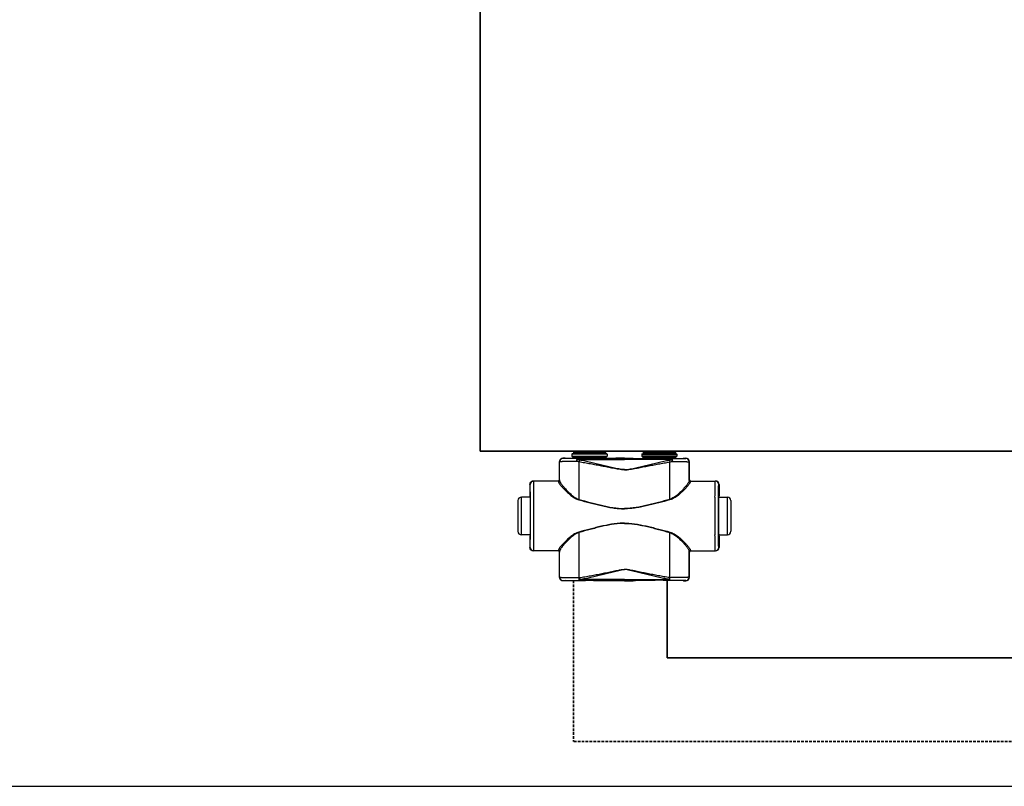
# Model space of a CAD drawing. Header units: millimetres. Extents: x -727 to 69715, y -15705 to 98123.
# Tile 198 of 256: x 46758 to 47463, y -15705 to -15156. Entities that reach past the tile are written whole.
import ezdxf

# ---------------------------------------------------------------- set-up
doc = ezdxf.new("R2010")
doc.units = ezdxf.units.MM
doc.linetypes.add('VERDECKT', pattern=[9.525, 6.35, -3.175])
for name, color, linetype, lineweight in [('UT_POTRUBI - PŘÍVOD', 1, 'Continuous', 35), ('UT_SCHÉMA_PŘÍVOD', 10, 'Continuous', 35), ('UT_SCHÉMA_ZPÁTEČKA', 172, 'VERDECKT', 35), ('UT_ZAŘÍZENÍ - OT', 3, 'Continuous', 35)]:
    doc.layers.add(name, color=color, linetype=linetype, lineweight=lineweight)

msp = doc.modelspace()

# ---------------------------------------------------------------- linework, layer by layer
at = {"color": 0, "linetype": 'Continuous'}
for p, q in [((47146.92, -15470.08), (47146.8, -15469.96)), ((47148.45, -15469.96), (47146.8, -15469.96)), ((47148.8, -15470.07), (47148.45, -15469.96)), ((47153.5, -15466.76), (47153.2, -15467.06)), ((47178.4, -15467.06), (47153.2, -15467.06)), ((47153.2, -15467.06), (47153.2, -15468.46)), ((47153.2, -15468.46), (47154.15, -15469.42)), ((47153.2, -15468.46), (47178.4, -15468.46)), ((47178.1, -15466.76), (47153.5, -15466.76)), ((47154.15, -15469.42), (47177.44, -15469.42)), ((47177.3, -15465.96), (47154.3, -15465.96)), ((47154.3, -15465.96), (47154.3, -15466.66)), ((47177.3, -15466.66), (47154.3, -15466.66)), ((47154.3, -15469.77), (47177.3, -15469.77)), ((47154.3, -15469.77), (47154.3, -15470.13)), ((47176.2, -15464.86), (47155.4, -15464.86)), ((47161.94, -15470.15), (47157.1, -15470.15)), ((47157.1, -15470.85), (47157.1, -15470.15)), ((47157.1, -15470.85), (47190.8, -15470.85)), ((47190.8, -15470.15), (47169.65, -15470.15)), ((47177.3, -15465.96), (47177.3, -15466.66)), ((47177.3, -15469.77), (47177.3, -15470.13)), ((47178.4, -15468.46), (47177.44, -15469.42)), ((47178.1, -15466.76), (47178.4, -15467.06)), ((47178.4, -15467.06), (47178.4, -15468.46)), ((47184.55, -15469.96), (47182.8, -15470.07)), ((47190.8, -15469.96), (47184.55, -15469.96)), ((47190.8, -15469.96), (47197.05, -15469.96)), ((47190.8, -15470.15), (47211.94, -15470.15)), ((47224.5, -15470.85), (47190.8, -15470.85)), ((47197.05, -15469.96), (47198.8, -15470.07)), ((47203.5, -15466.76), (47203.2, -15467.06)), ((47203.2, -15467.06), (47228.4, -15467.06)), ((47203.2, -15467.06), (47203.2, -15468.46)), ((47228.4, -15468.46), (47203.2, -15468.46)), ((47203.2, -15468.46), (47204.15, -15469.42)), ((47203.5, -15466.76), (47228.1, -15466.76)), ((47227.44, -15469.42), (47204.15, -15469.42)), ((47204.3, -15465.96), (47204.3, -15466.66)), ((47204.3, -15465.96), (47227.3, -15465.96)), ((47204.3, -15466.66), (47227.3, -15466.66)), ((47227.3, -15469.77), (47204.3, -15469.77)), ((47204.3, -15469.77), (47204.3, -15470.13)), ((47205.4, -15464.86), (47226.2, -15464.86)), ((47219.65, -15470.15), (47224.5, -15470.15)), ((47224.5, -15470.85), (47224.5, -15470.15)), ((47227.3, -15465.96), (47227.3, -15466.66)), ((47227.3, -15469.77), (47227.3, -15470.13)), ((47228.4, -15468.46), (47227.44, -15469.42)), ((47228.1, -15466.76), (47228.4, -15467.06)), ((47228.4, -15467.06), (47228.4, -15468.46)), ((47232.8, -15470.07), (47233.15, -15469.96)), ((47233.15, -15469.96), (47234.8, -15469.96)), ((47234.68, -15470.08), (47234.8, -15469.96)), ((47144.42, -15472.58), (47144.3, -15472.46)), ((47144.3, -15485.46), (47144.3, -15472.46)), ((47237.18, -15472.58), (47237.3, -15472.46)), ((47237.3, -15485.46), (47237.3, -15472.46)), ((47123.31, -15488.76), (47123.1, -15488.76)), ((47123.1, -15488.76), (47123.1, -15496.91)), ((47143.6, -15486.26), (47125.6, -15486.26)), ((47144.3, -15485.46), (47144.4, -15485.46)), ((47237.3, -15485.46), (47237.19, -15485.46)), ((47237.99, -15486.26), (47256, -15486.26)), ((47258.29, -15488.76), (47258.5, -15488.76)), ((47258.5, -15488.76), (47258.5, -15496.91)), ((47123.35, -15497.76), (47117.1, -15497.76)), ((47117.1, -15524.76), (47117.1, -15497.76)), ((47123.1, -15496.91), (47123.31, -15497.26)), ((47123.49, -15497.28), (47123.49, -15497.26)), ((47258.1, -15497.28), (47258.1, -15497.26)), ((47258.25, -15497.76), (47264.5, -15497.76)), ((47258.5, -15496.91), (47258.29, -15497.26)), ((47264.5, -15524.76), (47264.5, -15497.76)), ((47114.6, -15500.26), (47114.6, -15522.26)), ((47267, -15500.26), (47267, -15522.26)), ((47123.35, -15524.76), (47117.1, -15524.76)), ((47123.31, -15525.26), (47123.1, -15525.61)), ((47123.1, -15525.61), (47123.1, -15533.76)), ((47123.49, -15525.26), (47123.49, -15525.25)), ((47258.1, -15525.26), (47258.1, -15525.25)), ((47258.25, -15524.76), (47264.5, -15524.76)), ((47258.29, -15525.26), (47258.5, -15525.61)), ((47258.5, -15525.61), (47258.5, -15533.76)), ((47123.1, -15533.76), (47123.31, -15533.76)), ((47258.5, -15533.76), (47258.29, -15533.76)), ((47143.6, -15536.26), (47125.6, -15536.26)), ((47144.4, -15537.06), (47144.3, -15537.06)), ((47144.3, -15555.16), (47144.3, -15537.06)), ((47237.19, -15537.06), (47237.3, -15537.06)), ((47237.3, -15555.16), (47237.3, -15537.06)), ((47237.99, -15536.26), (47256, -15536.26)), ((47144.3, -15555.16), (47144.42, -15555.04)), ((47158.34, -15555.42), (47158.52, -15555.41)), ((47223.26, -15555.42), (47223.08, -15555.41)), ((47237.3, -15555.16), (47237.18, -15555.04)), ((47146.8, -15557.66), (47146.92, -15557.54)), ((47148.45, -15557.66), (47146.8, -15557.66)), ((47148.8, -15557.56), (47148.45, -15557.66)), ((47158.66, -15557.47), (47158.84, -15557.47)), ((47190.8, -15556.72), (47158.84, -15556.72)), ((47158.84, -15557.47), (47158.84, -15556.72)), ((47158.84, -15557.47), (47160.1, -15557.47)), ((47171.49, -15557.47), (47190.8, -15557.47)), ((47184.55, -15557.66), (47182.8, -15557.56)), ((47190.8, -15557.66), (47184.55, -15557.66)), ((47190.8, -15556.72), (47222.75, -15556.72)), ((47210.1, -15557.47), (47190.8, -15557.47)), ((47190.8, -15557.66), (47197.05, -15557.66)), ((47197.05, -15557.66), (47198.8, -15557.56)), ((47222.75, -15557.47), (47221.49, -15557.47)), ((47222.75, -15557.47), (47222.75, -15556.72)), ((47222.93, -15557.47), (47222.75, -15557.47)), ((47232.8, -15557.56), (47233.15, -15557.66)), ((47233.15, -15557.66), (47234.8, -15557.66)), ((47234.8, -15557.66), (47234.68, -15557.54))]:
    msp.add_line(p, q, dxfattribs=at)
msp.add_line((-727.45, -15704.69), (68024.28, -15704.69))
for centre, radius, start, end in [((47146.92, -15472.58), 2.5, 90.00246, 179.99754), ((47153.8, -15469.77), 0.5, 0, 45), ((47155.4, -15465.96), 1.1, 90, 180), ((47155.4, -15466.66), 1.1, 180, 185.21872), ((47176.2, -15465.96), 1.1, 0, 90), ((47176.2, -15466.66), 1.1, 354.78128, 0), ((47177.8, -15469.77), 0.5, 135, 180), ((47203.8, -15469.77), 0.5, 0, 45), ((47205.4, -15465.96), 1.1, 90, 180), ((47205.4, -15466.66), 1.1, 180, 185.21872), ((47226.2, -15465.96), 1.1, 0, 90), ((47226.2, -15466.66), 1.1, 354.78128, 0), ((47227.8, -15469.77), 0.5, 135, 180), ((47234.68, -15472.58), 2.5, 0.00246, 89.99754), ((47125.81, -15488.76), 2.5, 90.00225, 180.00111), ((47143.6, -15485.46), 0.8, 270.0036, 359.99724), ((47237.99, -15485.46), 0.8, 180.00276, 269.9964), ((47255.79, -15488.76), 2.5, 359.99889, 89.99775), ((47117.1, -15500.26), 2.5, 90, 180), ((44683.64, -15511.26), 2442.41, 359.68325, 0.31675), ((49697.96, -15511.26), 2442.41, 179.68325, 180.31675), ((47264.5, -15500.26), 2.5, 0, 90), ((47117.1, -15522.26), 2.5, 180, 270), ((47264.5, -15522.26), 2.5, 270, 0), ((47125.81, -15533.76), 2.5, 179.99889, 269.99775), ((47255.79, -15533.76), 2.5, 270.00225, 0.00111), ((47143.6, -15537.06), 0.8, 0.00276, 89.9964), ((47237.99, -15537.06), 0.8, 90.0036, 179.99724), ((47146.92, -15555.04), 2.5, 180.00246, 269.99754), ((47234.68, -15555.04), 2.5, 270.00246, 359.99754)]:
    msp.add_arc(centre, radius, start, end, dxfattribs=at)
at = {"color": 0, "linetype": 'Continuous', "extrusion": (0, 0, -1)}
for centre, major_axis, ratio, start_param, end_param in [((47146.8, -15472.46), (-1.77, 1.77), 0.999973, -0.785384, 0.785384), ((47165.8, -15470.07), (-17, 0), 0.005236, 4.941076, 6.283185), ((47165.8, -15470.07), (-17, 0), 0.005236, 3.141593, 4.483702), ((47125.6, -15488.76), (-2.5, 0), 0.999945, 0, 1.570796), ((47143.5, -15485.46), (-0.8, 0), 0.999986, -3.141593, -1.659157), ((47123.31, -15511.26), (0, 14), 0.010472, 0, 3.141593), ((47125.6, -15533.76), (-2.5, 0), 0.999945, -1.570796, 0), ((47143.5, -15537.06), (0.8, 0), 0.999986, -1.395381, 0), ((47146.8, -15555.16), (1.77, 1.77), 0.999973, -3.926977, -2.356208), ((47165.8, -15557.56), (-17, 0), 0.005236, 0, 1.229157), ((47165.8, -15557.56), (-17, 0), 0.005236, 1.912436, 3.141593)]:
    msp.add_ellipse(centre, major_axis=major_axis, ratio=ratio, start_param=start_param, end_param=end_param, dxfattribs=at)
at = {"color": 0, "linetype": 'Continuous'}
for centre, major_axis, ratio, start_param, end_param in [((47215.8, -15470.07), (17, 0), 0.005236, 3.141593, 4.483702), ((47215.8, -15470.07), (17, 0), 0.005236, 4.941076, 6.283185), ((47234.8, -15472.46), (1.77, 1.77), 0.999973, -0.785384, 0.785384), ((47238.1, -15485.46), (0.8, 0), 0.999986, -3.141593, -1.659157), ((47256, -15488.76), (2.5, 0), 0.999945, 0, 1.570796), ((47258.29, -15511.26), (0, 14), 0.010472, 0, 3.141593), ((47256, -15533.76), (2.5, 0), 0.999945, -1.570796, 0), ((47238.1, -15537.06), (-0.8, 0), 0.999986, -1.395381, 0), ((47234.8, -15555.16), (-1.77, 1.77), 0.999973, -3.926977, -2.356208), ((47215.8, -15557.56), (17, 0), 0.005236, 1.912436, 3.141593), ((47215.8, -15557.56), (17, 0), 0.005236, 0, 1.229157)]:
    msp.add_ellipse(centre, major_axis=major_axis, ratio=ratio, start_param=start_param, end_param=end_param, dxfattribs=at)
for points, knots in [([(47157.1, -15470.15), (47156.39, -15470.15), (47155.03, -15470.15), (47153.37, -15470.15), (47152.14, -15470.14), (47151.29, -15470.14), (47150.5, -15470.13), (47149.79, -15470.13), (47149.14, -15470.12), (47148.58, -15470.12), (47148.09, -15470.11), (47147.74, -15470.11), (47147.5, -15470.1), (47147.35, -15470.1), (47147.22, -15470.1), (47147.12, -15470.1), (47147.05, -15470.09), (47147, -15470.09), (47146.97, -15470.09), (47146.95, -15470.09), (47146.94, -15470.09), (47146.93, -15470.09), (47146.92, -15470.09), (47146.92, -15470.08)], [0, 0, 0, 0, 0.207653, 0.400343, 0.489423, 0.572844, 0.650059, 0.720565, 0.783909, 0.839692, 0.887568, 0.927242, 0.943927, 0.958477, 0.970869, 0.981088, 0.989117, 0.992306, 0.994945, 0.997032, 0.998568, 0.999554, 1, 1, 1, 1]), ([(47157.1, -15470.15), (47157.01, -15470.16), (47156.91, -15470.27), (47156.83, -15470.4), (47156.76, -15470.55), (47156.68, -15470.78), (47156.61, -15471.09), (47156.55, -15471.45), (47156.5, -15471.85), (47156.49, -15472.13), (47156.48, -15472.27)], [0, 0, 0, 0, 0.117156, 0.161001, 0.211236, 0.330442, 0.472834, 0.634922, 0.812344, 1, 1, 1, 1]), ([(47157.1, -15470.85), (47156.97, -15471.06), (47156.74, -15471.52), (47156.56, -15472.01), (47156.48, -15472.27)], [0, 0, 0, 0, 0.464895, 1, 1, 1, 1]), ([(47158.67, -15471.29), (47158.53, -15471.27), (47158, -15471.15), (47157.48, -15470.99), (47157.1, -15470.85)], [0, 0, 0, 0, 0.253704, 1, 1, 1, 1]), ([(47169.65, -15470.15), (47169.01, -15470.15), (47167.73, -15470.18), (47165.8, -15470.2), (47163.87, -15470.18), (47162.58, -15470.15), (47161.94, -15470.15)], [0, 0, 0, 0, 0.248355, 0.5, 0.751645, 1, 1, 1, 1]), ([(47211.94, -15470.15), (47212.58, -15470.15), (47213.87, -15470.18), (47215.8, -15470.2), (47217.73, -15470.18), (47219.01, -15470.15), (47219.65, -15470.15)], [0, 0, 0, 0, 0.248355, 0.5, 0.751645, 1, 1, 1, 1]), ([(47222.93, -15471.29), (47223.06, -15471.27), (47223.59, -15471.15), (47224.12, -15470.99), (47224.5, -15470.85)], [0, 0, 0, 0, 0.253704, 1, 1, 1, 1]), ([(47224.5, -15470.15), (47225.2, -15470.15), (47226.56, -15470.15), (47228.22, -15470.15), (47229.46, -15470.14), (47230.31, -15470.14), (47231.09, -15470.13), (47231.81, -15470.13), (47232.45, -15470.12), (47233.02, -15470.12), (47233.5, -15470.11), (47233.86, -15470.11), (47234.1, -15470.1), (47234.25, -15470.1), (47234.37, -15470.1), (47234.48, -15470.1), (47234.55, -15470.09), (47234.6, -15470.09), (47234.62, -15470.09), (47234.64, -15470.09), (47234.66, -15470.09), (47234.67, -15470.09), (47234.67, -15470.09), (47234.68, -15470.08)], [0, 0, 0, 0, 0.207653, 0.400343, 0.489423, 0.572844, 0.650059, 0.720565, 0.783909, 0.839692, 0.887568, 0.927242, 0.943927, 0.958477, 0.970869, 0.981088, 0.989117, 0.992306, 0.994945, 0.997032, 0.998568, 0.999554, 1, 1, 1, 1]), ([(47224.5, -15470.15), (47224.59, -15470.16), (47224.69, -15470.27), (47224.77, -15470.4), (47224.84, -15470.55), (47224.91, -15470.78), (47224.99, -15471.09), (47225.05, -15471.45), (47225.09, -15471.85), (47225.11, -15472.13), (47225.11, -15472.27)], [0, 0, 0, 0, 0.117156, 0.161001, 0.211236, 0.330442, 0.472834, 0.634922, 0.812344, 1, 1, 1, 1]), ([(47224.5, -15470.85), (47224.62, -15471.06), (47224.85, -15471.52), (47225.03, -15472.01), (47225.11, -15472.27)], [0, 0, 0, 0, 0.464895, 1, 1, 1, 1]), ([(47156.48, -15472.27), (47155.65, -15472.28), (47154.04, -15472.29), (47152.08, -15472.31), (47150.61, -15472.33), (47149.6, -15472.34), (47148.68, -15472.36), (47147.83, -15472.38), (47147.06, -15472.4), (47146.39, -15472.42), (47145.81, -15472.45), (47145.39, -15472.47), (47145.11, -15472.49), (47144.93, -15472.5), (47144.78, -15472.51), (47144.66, -15472.53), (47144.56, -15472.54), (47144.49, -15472.55), (47144.45, -15472.57), (47144.42, -15472.58), (47144.42, -15472.58)], [0, 0, 0, 0, 0.207034, 0.39928, 0.488214, 0.57154, 0.648707, 0.71921, 0.782588, 0.838437, 0.886403, 0.926186, 0.942933, 0.957549, 0.970012, 0.98031, 0.988432, 0.994377, 0.998178, 1, 1, 1, 1]), ([(47144.43, -15486), (47144.43, -15484.88), (47144.43, -15480.41), (47144.42, -15475.93), (47144.42, -15472.58)], [0, 0, 0, 0, 0.250733, 1, 1, 1, 1]), ([(47158.35, -15472.63), (47158.19, -15472.61), (47157.56, -15472.51), (47156.94, -15472.38), (47156.48, -15472.27)], [0, 0, 0, 0, 0.252579, 1, 1, 1, 1]), ([(47158.67, -15471.29), (47158.61, -15471.5), (47158.49, -15471.94), (47158.39, -15472.39), (47158.35, -15472.63)], [0, 0, 0, 0, 0.464569, 1, 1, 1, 1]), ([(47190.8, -15478.27), (47190.8, -15478.27), (47190.11, -15478.27), (47188.73, -15478.19), (47186.68, -15477.91), (47184.64, -15477.56), (47181.93, -15477.06), (47178.55, -15476.39), (47174.51, -15475.6), (47170.46, -15474.81), (47166.42, -15474.05), (47162.38, -15473.32), (47159.69, -15472.86), (47158.35, -15472.63)], [0.5000015, 0.5000015, 0.5000015, 0.5000015, 0.500002, 0.5313979, 0.5627848, 0.5941575, 0.6255147, 0.6881766, 0.7507583, 0.8132458, 0.8756245, 0.9378805, 1, 1, 1, 1]), ([(47158.36, -15499.41), (47158.36, -15497.17), (47158.36, -15488.24), (47158.35, -15479.32), (47158.35, -15472.63)], [0, 0, 0, 0, 0.250952, 1, 1, 1, 1]), ([(47190.8, -15478.09), (47190.8, -15478.09), (47190.45, -15478.09), (47189.76, -15478.07), (47188.39, -15477.93), (47186.69, -15477.65), (47184.67, -15477.23), (47182.65, -15476.77), (47180.65, -15476.3), (47177.97, -15475.66), (47174.64, -15474.86), (47170.64, -15473.92), (47166.65, -15473), (47162.66, -15472.12), (47160, -15471.57), (47158.67, -15471.29)], [0.499995, 0.499995, 0.499995, 0.499995, 0.4999958, 0.5157333, 0.5314718, 0.5629204, 0.5943483, 0.6257534, 0.6571339, 0.6884877, 0.7511054, 0.813586, 0.8759088, 0.9380534, 1, 1, 1, 1]), ([(47190.8, -15478.09), (47190.8, -15478.09), (47191.14, -15478.09), (47191.83, -15478.07), (47193.21, -15477.93), (47194.91, -15477.65), (47196.93, -15477.23), (47198.94, -15476.77), (47200.95, -15476.3), (47203.62, -15475.66), (47206.96, -15474.86), (47210.95, -15473.92), (47214.95, -15473), (47218.93, -15472.12), (47221.6, -15471.57), (47222.93, -15471.29)], [0.499995, 0.499995, 0.499995, 0.499995, 0.4999958, 0.5157333, 0.5314718, 0.5629204, 0.5943483, 0.6257534, 0.6571339, 0.6884877, 0.7511054, 0.813586, 0.8759088, 0.9380534, 1, 1, 1, 1]), ([(47190.8, -15478.27), (47190.8, -15478.27), (47191.49, -15478.27), (47192.87, -15478.19), (47194.92, -15477.91), (47196.96, -15477.56), (47199.67, -15477.06), (47203.04, -15476.39), (47207.09, -15475.6), (47211.13, -15474.81), (47215.17, -15474.05), (47219.21, -15473.32), (47221.9, -15472.86), (47223.25, -15472.63)], [0.5000015, 0.5000015, 0.5000015, 0.5000015, 0.500002, 0.5313979, 0.5627848, 0.5941575, 0.6255147, 0.6881766, 0.7507583, 0.8132458, 0.8756245, 0.9378805, 1, 1, 1, 1]), ([(47222.93, -15471.29), (47222.99, -15471.5), (47223.11, -15471.94), (47223.21, -15472.39), (47223.25, -15472.63)], [0, 0, 0, 0, 0.464569, 1, 1, 1, 1]), ([(47223.24, -15499.41), (47223.24, -15497.17), (47223.24, -15488.24), (47223.25, -15479.32), (47223.25, -15472.63)], [0, 0, 0, 0, 0.250952, 1, 1, 1, 1]), ([(47223.25, -15472.63), (47223.41, -15472.61), (47224.03, -15472.51), (47224.65, -15472.38), (47225.11, -15472.27)], [0, 0, 0, 0, 0.252579, 1, 1, 1, 1]), ([(47225.11, -15472.27), (47225.95, -15472.28), (47227.56, -15472.29), (47229.52, -15472.31), (47230.99, -15472.33), (47231.99, -15472.34), (47232.92, -15472.36), (47233.77, -15472.38), (47234.53, -15472.4), (47235.21, -15472.42), (47235.78, -15472.45), (47236.2, -15472.47), (47236.49, -15472.49), (47236.67, -15472.5), (47236.82, -15472.51), (47236.94, -15472.53), (47237.04, -15472.54), (47237.11, -15472.55), (47237.15, -15472.57), (47237.17, -15472.58), (47237.18, -15472.58)], [0, 0, 0, 0, 0.207034, 0.39928, 0.488214, 0.57154, 0.648707, 0.71921, 0.782588, 0.838437, 0.886403, 0.926186, 0.942933, 0.957549, 0.970012, 0.98031, 0.988432, 0.994377, 0.998178, 1, 1, 1, 1]), ([(47237.17, -15486), (47237.17, -15484.88), (47237.17, -15480.41), (47237.17, -15475.93), (47237.18, -15472.58)], [0, 0, 0, 0, 0.250733, 1, 1, 1, 1]), ([(47123.49, -15497.26), (47123.49, -15496.63), (47123.48, -15495.44), (47123.46, -15494), (47123.44, -15492.94), (47123.43, -15492.24), (47123.42, -15491.6), (47123.41, -15491.02), (47123.4, -15490.5), (47123.39, -15490.05), (47123.37, -15489.67), (47123.36, -15489.39), (47123.35, -15489.2), (47123.35, -15489.09), (47123.34, -15488.99), (47123.33, -15488.91), (47123.33, -15488.85), (47123.32, -15488.8), (47123.32, -15488.78), (47123.31, -15488.76), (47123.31, -15488.76)], [0, 0, 0, 0, 0.221931, 0.420259, 0.509783, 0.592499, 0.668149, 0.736495, 0.797321, 0.850436, 0.895675, 0.932895, 0.948462, 0.961984, 0.973451, 0.982856, 0.990196, 0.99547, 0.998697, 1, 1, 1, 1]), ([(47126.01, -15497.76), (47126, -15496.92), (47125.99, -15495.32), (47125.97, -15493.39), (47125.96, -15491.97), (47125.95, -15491.02), (47125.93, -15490.14), (47125.92, -15489.35), (47125.91, -15488.65), (47125.89, -15488.03), (47125.88, -15487.5), (47125.87, -15487.12), (47125.86, -15486.87), (47125.85, -15486.71), (47125.84, -15486.57), (47125.84, -15486.47), (47125.83, -15486.38), (47125.82, -15486.32), (47125.82, -15486.28), (47125.81, -15486.27), (47125.81, -15486.26), (47125.81, -15486.26)], [0, 0, 0, 0, 0.218984, 0.416191, 0.505653, 0.588551, 0.664564, 0.733396, 0.794781, 0.848478, 0.894279, 0.932006, 0.947796, 0.961515, 0.973152, 0.982695, 0.990138, 0.995479, 0.998726, 0.999584, 1, 1, 1, 1]), ([(47143.6, -15486.26), (47143.6, -15486.26), (47143.61, -15486.27), (47143.61, -15486.27), (47143.61, -15486.28), (47143.61, -15486.3), (47143.61, -15486.34), (47143.62, -15486.4), (47143.62, -15486.47), (47143.62, -15486.56), (47143.63, -15486.66), (47143.63, -15486.74), (47143.63, -15486.78)], [0, 0, 0, 0, 0.005122, 0.017304, 0.037118, 0.064661, 0.143035, 0.252499, 0.393016, 0.564526, 0.766907, 1, 1, 1, 1]), ([(47144.43, -15486), (47144.43, -15486.1), (47144.39, -15486.31), (47144.21, -15486.57), (47143.94, -15486.74), (47143.73, -15486.78), (47143.63, -15486.78)], [0, 0, 0, 0, 0.247572, 0.496581, 0.747591, 1, 1, 1, 1]), ([(47143.63, -15486.78), (47143.63, -15486.85), (47143.65, -15486.99), (47143.72, -15487.21), (47143.84, -15487.46), (47144.05, -15487.84), (47144.4, -15488.39), (47144.93, -15489.09), (47145.58, -15489.88), (47146.61, -15491.06), (47148.11, -15492.64), (47150.15, -15494.6), (47152.07, -15496.25), (47153.76, -15497.51), (47155.62, -15498.72), (47157.16, -15499.44), (47158.26, -15499.74)], [0, 0, 0, 0, 0.009694, 0.02127, 0.034861, 0.050494, 0.087694, 0.13227, 0.183417, 0.240322, 0.368483, 0.511765, 0.666448, 0.747227, 0.829948, 1, 1, 1, 1]), ([(47144.4, -15485.46), (47144.4, -15485.46), (47144.41, -15485.47), (47144.41, -15485.47), (47144.41, -15485.48), (47144.41, -15485.5), (47144.41, -15485.54), (47144.42, -15485.6), (47144.42, -15485.68), (47144.42, -15485.77), (47144.43, -15485.88), (47144.43, -15485.96), (47144.43, -15486)], [0, 0, 0, 0, 0.005057, 0.017214, 0.037015, 0.06455, 0.142921, 0.252392, 0.392925, 0.564459, 0.766871, 1, 1, 1, 1]), ([(47144.43, -15486), (47144.43, -15486.07), (47144.45, -15486.21), (47144.52, -15486.44), (47144.62, -15486.7), (47144.82, -15487.11), (47145.16, -15487.67), (47145.66, -15488.4), (47146.27, -15489.2), (47147.24, -15490.42), (47148.66, -15492.04), (47150.59, -15494.06), (47152.4, -15495.75), (47154.02, -15497.06), (47155.8, -15498.32), (47157.29, -15499.1), (47158.36, -15499.41)], [0, 0, 0, 0, 0.010286, 0.022433, 0.036551, 0.052653, 0.090607, 0.135698, 0.187142, 0.244158, 0.372094, 0.514728, 0.6685, 0.748767, 0.830965, 1, 1, 1, 1]), ([(47237.17, -15486), (47237.16, -15486.07), (47237.14, -15486.21), (47237.08, -15486.44), (47236.97, -15486.7), (47236.77, -15487.11), (47236.44, -15487.67), (47235.94, -15488.4), (47235.33, -15489.2), (47234.36, -15490.42), (47232.94, -15492.04), (47231.01, -15494.06), (47229.2, -15495.75), (47227.58, -15497.06), (47225.8, -15498.32), (47224.3, -15499.1), (47223.24, -15499.41)], [0, 0, 0, 0, 0.010286, 0.022433, 0.036551, 0.052653, 0.090607, 0.135698, 0.187142, 0.244158, 0.372094, 0.514728, 0.6685, 0.748767, 0.830965, 1, 1, 1, 1]), ([(47237.97, -15486.78), (47237.96, -15486.85), (47237.94, -15486.99), (47237.87, -15487.21), (47237.76, -15487.46), (47237.55, -15487.84), (47237.19, -15488.39), (47236.66, -15489.09), (47236.02, -15489.88), (47234.99, -15491.06), (47233.48, -15492.64), (47231.44, -15494.6), (47229.53, -15496.25), (47227.83, -15497.51), (47225.98, -15498.72), (47224.43, -15499.44), (47223.34, -15499.74)], [0, 0, 0, 0, 0.009694, 0.02127, 0.034861, 0.050494, 0.087694, 0.13227, 0.183417, 0.240322, 0.368483, 0.511765, 0.666448, 0.747227, 0.829948, 1, 1, 1, 1]), ([(47237.19, -15485.46), (47237.19, -15485.46), (47237.19, -15485.47), (47237.19, -15485.47), (47237.19, -15485.48), (47237.19, -15485.5), (47237.18, -15485.54), (47237.18, -15485.6), (47237.18, -15485.68), (47237.17, -15485.77), (47237.17, -15485.88), (47237.17, -15485.96), (47237.17, -15486)], [0, 0, 0, 0, 0.005057, 0.017214, 0.037015, 0.06455, 0.142921, 0.252392, 0.392925, 0.564459, 0.766871, 1, 1, 1, 1]), ([(47237.17, -15486), (47237.17, -15486.1), (47237.21, -15486.31), (47237.39, -15486.57), (47237.65, -15486.74), (47237.86, -15486.78), (47237.97, -15486.78)], [0, 0, 0, 0, 0.247572, 0.496581, 0.747591, 1, 1, 1, 1]), ([(47237.99, -15486.26), (47237.99, -15486.26), (47237.99, -15486.27), (47237.99, -15486.27), (47237.99, -15486.28), (47237.99, -15486.3), (47237.98, -15486.34), (47237.98, -15486.4), (47237.98, -15486.47), (47237.97, -15486.56), (47237.97, -15486.66), (47237.97, -15486.74), (47237.97, -15486.78)], [0, 0, 0, 0, 0.005122, 0.017304, 0.037118, 0.064661, 0.143035, 0.252499, 0.393016, 0.564526, 0.766907, 1, 1, 1, 1]), ([(47255.59, -15497.76), (47255.6, -15496.92), (47255.61, -15495.32), (47255.62, -15493.39), (47255.64, -15491.97), (47255.65, -15491.02), (47255.66, -15490.14), (47255.67, -15489.35), (47255.69, -15488.65), (47255.7, -15488.03), (47255.71, -15487.5), (47255.73, -15487.12), (47255.74, -15486.87), (47255.74, -15486.71), (47255.75, -15486.57), (47255.76, -15486.47), (47255.77, -15486.38), (47255.77, -15486.32), (47255.78, -15486.28), (47255.78, -15486.27), (47255.79, -15486.26), (47255.79, -15486.26)], [0, 0, 0, 0, 0.218984, 0.416191, 0.505653, 0.588551, 0.664564, 0.733396, 0.794781, 0.848478, 0.894279, 0.932006, 0.947796, 0.961515, 0.973152, 0.982695, 0.990138, 0.995479, 0.998726, 0.999584, 1, 1, 1, 1]), ([(47258.1, -15497.26), (47258.11, -15496.63), (47258.12, -15495.44), (47258.14, -15494), (47258.15, -15492.94), (47258.16, -15492.24), (47258.17, -15491.6), (47258.19, -15491.02), (47258.2, -15490.5), (47258.21, -15490.05), (47258.22, -15489.67), (47258.23, -15489.39), (47258.24, -15489.2), (47258.25, -15489.09), (47258.25, -15488.99), (47258.26, -15488.91), (47258.27, -15488.85), (47258.27, -15488.8), (47258.28, -15488.78), (47258.28, -15488.76), (47258.29, -15488.76)], [0, 0, 0, 0, 0.221931, 0.420259, 0.509783, 0.592499, 0.668149, 0.736495, 0.797321, 0.850436, 0.895675, 0.932895, 0.948462, 0.961984, 0.973451, 0.982856, 0.990196, 0.99547, 0.998697, 1, 1, 1, 1]), ([(47123.49, -15525.25), (47123.51, -15523.06), (47123.54, -15518.39), (47123.55, -15511.26), (47123.54, -15504.13), (47123.51, -15499.47), (47123.49, -15497.28)], [0, 0, 0, 0, 0.235226, 0.499987, 0.764754, 1, 1, 1, 1]), ([(47258.1, -15525.25), (47258.09, -15523.06), (47258.06, -15518.39), (47258.05, -15511.26), (47258.06, -15504.13), (47258.09, -15499.47), (47258.1, -15497.28)], [0, 0, 0, 0, 0.235226, 0.499987, 0.764754, 1, 1, 1, 1]), ([(47158.36, -15499.41), (47158.35, -15499.44), (47158.32, -15499.55), (47158.28, -15499.66), (47158.26, -15499.74)], [0, 0, 0, 0, 0.258378, 1, 1, 1, 1]), ([(47158.26, -15499.74), (47160.92, -15500.45), (47164.92, -15501.53), (47170.28, -15502.9), (47174.32, -15503.87), (47178.39, -15504.75), (47182.49, -15505.48), (47185.94, -15505.89), (47188.71, -15506.07), (47190.1, -15506.1), (47190.8, -15506.1), (47190.8, -15506.1)], [0, 0, 0, 0, 0.1245061, 0.1869228, 0.2494269, 0.3120016, 0.3746311, 0.4372993, 0.4686472, 0.4999998, 0.5, 0.5, 0.5, 0.5]), ([(47158.36, -15499.41), (47161.01, -15500.14), (47165, -15501.25), (47170.33, -15502.66), (47174.36, -15503.66), (47178.41, -15504.56), (47182.5, -15505.31), (47185.95, -15505.74), (47188.72, -15505.92), (47190.1, -15505.95), (47190.8, -15505.95), (47190.8, -15505.95)], [0, 0, 0, 0, 0.1244767, 0.1868883, 0.2493924, 0.3119715, 0.3746087, 0.437287, 0.4686409, 0.4999998, 0.5, 0.5, 0.5, 0.5]), ([(47223.24, -15499.41), (47220.58, -15500.14), (47216.6, -15501.25), (47211.26, -15502.66), (47207.24, -15503.66), (47203.18, -15504.56), (47199.09, -15505.31), (47195.65, -15505.74), (47192.88, -15505.92), (47191.49, -15505.95), (47190.8, -15505.95), (47190.8, -15505.95)], [0, 0, 0, 0, 0.1244767, 0.1868883, 0.2493924, 0.3119715, 0.3746087, 0.437287, 0.4686409, 0.4999998, 0.5, 0.5, 0.5, 0.5]), ([(47223.34, -15499.74), (47220.68, -15500.45), (47216.67, -15501.53), (47211.32, -15502.9), (47207.28, -15503.87), (47203.21, -15504.75), (47199.11, -15505.48), (47195.66, -15505.89), (47192.88, -15506.07), (47191.49, -15506.1), (47190.8, -15506.1), (47190.8, -15506.1)], [0, 0, 0, 0, 0.1245061, 0.1869228, 0.2494269, 0.3120016, 0.3746311, 0.4372993, 0.4686472, 0.4999998, 0.5, 0.5, 0.5, 0.5]), ([(47223.24, -15499.41), (47223.24, -15499.44), (47223.28, -15499.55), (47223.31, -15499.66), (47223.34, -15499.74)], [0, 0, 0, 0, 0.258378, 1, 1, 1, 1]), ([(47190.8, -15516.43), (47189.41, -15516.43), (47186.63, -15516.55), (47182.49, -15517.05), (47178.39, -15517.77), (47174.32, -15518.65), (47170.28, -15519.63), (47164.92, -15520.99), (47160.92, -15522.07), (47158.26, -15522.79)], [0.5, 0.5, 0.5, 0.5, 0.5626889, 0.6253582, 0.6879892, 0.7505657, 0.8130716, 0.8754902, 1, 1, 1, 1]), ([(47190.8, -15516.58), (47189.41, -15516.58), (47186.64, -15516.7), (47182.5, -15517.21), (47178.41, -15517.96), (47174.36, -15518.87), (47170.33, -15519.87), (47165, -15521.28), (47161.01, -15522.38), (47158.36, -15523.12)], [0.5, 0.5, 0.5, 0.5, 0.5627005, 0.6253799, 0.6880187, 0.7505997, 0.8131057, 0.8755193, 1, 1, 1, 1]), ([(47190.8, -15516.43), (47192.19, -15516.43), (47194.97, -15516.55), (47199.11, -15517.05), (47203.21, -15517.77), (47207.28, -15518.65), (47211.32, -15519.63), (47216.67, -15520.99), (47220.68, -15522.07), (47223.34, -15522.79)], [0.5, 0.5, 0.5, 0.5, 0.5626889, 0.6253582, 0.6879892, 0.7505657, 0.8130716, 0.8754902, 1, 1, 1, 1]), ([(47190.8, -15516.58), (47192.19, -15516.58), (47194.96, -15516.7), (47199.09, -15517.21), (47203.18, -15517.96), (47207.24, -15518.87), (47211.26, -15519.87), (47216.6, -15521.28), (47220.58, -15522.38), (47223.24, -15523.12)], [0.5, 0.5, 0.5, 0.5, 0.5627005, 0.6253799, 0.6880187, 0.7505997, 0.8131057, 0.8755193, 1, 1, 1, 1]), ([(47123.31, -15533.76), (47123.31, -15533.76), (47123.32, -15533.75), (47123.32, -15533.72), (47123.33, -15533.68), (47123.33, -15533.61), (47123.34, -15533.53), (47123.35, -15533.44), (47123.35, -15533.32), (47123.36, -15533.13), (47123.37, -15532.86), (47123.39, -15532.47), (47123.4, -15532.02), (47123.41, -15531.51), (47123.42, -15530.92), (47123.43, -15530.28), (47123.44, -15529.58), (47123.46, -15528.53), (47123.48, -15527.08), (47123.49, -15525.89), (47123.49, -15525.26)], [0, 0, 0, 0, 0.001303, 0.00453, 0.009804, 0.017144, 0.026549, 0.038016, 0.051538, 0.067105, 0.104325, 0.149564, 0.202679, 0.263505, 0.331851, 0.407501, 0.490217, 0.579741, 0.778069, 1, 1, 1, 1]), ([(47125.81, -15536.26), (47125.81, -15536.26), (47125.81, -15536.26), (47125.82, -15536.24), (47125.82, -15536.2), (47125.83, -15536.14), (47125.84, -15536.06), (47125.84, -15535.95), (47125.85, -15535.82), (47125.86, -15535.66), (47125.87, -15535.4), (47125.88, -15535.02), (47125.89, -15534.49), (47125.91, -15533.88), (47125.92, -15533.17), (47125.93, -15532.38), (47125.95, -15531.51), (47125.96, -15530.56), (47125.97, -15529.14), (47125.99, -15527.2), (47126, -15525.6), (47126.01, -15524.76)], [0, 0, 0, 0, 0.000416, 0.001274, 0.004521, 0.009862, 0.017305, 0.026849, 0.038485, 0.052204, 0.067994, 0.105721, 0.151522, 0.205219, 0.266604, 0.335437, 0.411449, 0.494347, 0.58381, 0.781016, 1, 1, 1, 1]), ([(47158.26, -15522.79), (47157.16, -15523.08), (47155.62, -15523.81), (47153.76, -15525.01), (47152.07, -15526.28), (47150.15, -15527.92), (47148.11, -15529.88), (47146.61, -15531.47), (47145.58, -15532.65), (47144.93, -15533.43), (47144.4, -15534.14), (47144.05, -15534.68), (47143.84, -15535.07), (47143.72, -15535.32), (47143.65, -15535.54), (47143.63, -15535.68), (47143.63, -15535.74)], [0, 0, 0, 0, 0.170052, 0.252774, 0.333553, 0.488235, 0.631517, 0.759678, 0.816583, 0.86773, 0.912306, 0.949506, 0.965139, 0.978731, 0.990306, 1, 1, 1, 1]), ([(47158.36, -15523.12), (47157.29, -15523.43), (47155.8, -15524.2), (47154.02, -15525.46), (47152.4, -15526.77), (47150.59, -15528.46), (47148.66, -15530.48), (47147.24, -15532.11), (47146.27, -15533.32), (47145.66, -15534.13), (47145.16, -15534.86), (47144.82, -15535.42), (47144.62, -15535.82), (47144.52, -15536.08), (47144.45, -15536.31), (47144.43, -15536.46), (47144.43, -15536.53)], [0, 0, 0, 0, 0.169036, 0.251233, 0.3315, 0.485272, 0.627906, 0.755842, 0.812858, 0.864302, 0.909393, 0.947347, 0.963449, 0.977567, 0.989714, 1, 1, 1, 1]), ([(47158.36, -15523.12), (47158.35, -15523.09), (47158.32, -15522.98), (47158.28, -15522.87), (47158.26, -15522.79)], [0, 0, 0, 0, 0.258378, 1, 1, 1, 1]), ([(47158.34, -15555.42), (47158.34, -15552.74), (47158.35, -15541.97), (47158.36, -15531.21), (47158.36, -15523.12)], [0, 0, 0, 0, 0.248459, 1, 1, 1, 1]), ([(47223.24, -15523.12), (47223.24, -15523.09), (47223.28, -15522.98), (47223.31, -15522.87), (47223.34, -15522.79)], [0, 0, 0, 0, 0.258378, 1, 1, 1, 1]), ([(47223.24, -15523.12), (47224.3, -15523.43), (47225.8, -15524.2), (47227.58, -15525.46), (47229.2, -15526.77), (47231.01, -15528.46), (47232.94, -15530.48), (47234.36, -15532.11), (47235.33, -15533.32), (47235.94, -15534.13), (47236.44, -15534.86), (47236.77, -15535.42), (47236.97, -15535.82), (47237.08, -15536.08), (47237.14, -15536.31), (47237.16, -15536.46), (47237.17, -15536.53)], [0, 0, 0, 0, 0.169036, 0.251233, 0.3315, 0.485272, 0.627906, 0.755842, 0.812858, 0.864302, 0.909393, 0.947347, 0.963449, 0.977567, 0.989714, 1, 1, 1, 1]), ([(47223.26, -15555.42), (47223.25, -15552.74), (47223.24, -15541.97), (47223.24, -15531.21), (47223.24, -15523.12)], [0, 0, 0, 0, 0.248459, 1, 1, 1, 1]), ([(47223.34, -15522.79), (47224.43, -15523.08), (47225.98, -15523.81), (47227.83, -15525.01), (47229.53, -15526.28), (47231.44, -15527.92), (47233.48, -15529.88), (47234.99, -15531.47), (47236.02, -15532.65), (47236.66, -15533.43), (47237.19, -15534.14), (47237.55, -15534.68), (47237.76, -15535.07), (47237.87, -15535.32), (47237.94, -15535.54), (47237.96, -15535.68), (47237.97, -15535.74)], [0, 0, 0, 0, 0.170052, 0.252774, 0.333553, 0.488235, 0.631517, 0.759678, 0.816583, 0.86773, 0.912306, 0.949506, 0.965139, 0.978731, 0.990306, 1, 1, 1, 1]), ([(47255.79, -15536.26), (47255.79, -15536.26), (47255.78, -15536.26), (47255.78, -15536.24), (47255.77, -15536.2), (47255.77, -15536.14), (47255.76, -15536.06), (47255.75, -15535.95), (47255.74, -15535.82), (47255.74, -15535.66), (47255.73, -15535.4), (47255.71, -15535.02), (47255.7, -15534.49), (47255.69, -15533.88), (47255.67, -15533.17), (47255.66, -15532.38), (47255.65, -15531.51), (47255.64, -15530.56), (47255.62, -15529.14), (47255.61, -15527.2), (47255.6, -15525.6), (47255.59, -15524.76)], [0, 0, 0, 0, 0.000416, 0.001274, 0.004521, 0.009862, 0.017305, 0.026849, 0.038485, 0.052204, 0.067994, 0.105721, 0.151522, 0.205219, 0.266604, 0.335437, 0.411449, 0.494347, 0.58381, 0.781016, 1, 1, 1, 1]), ([(47258.29, -15533.76), (47258.28, -15533.76), (47258.28, -15533.75), (47258.27, -15533.72), (47258.27, -15533.68), (47258.26, -15533.61), (47258.25, -15533.53), (47258.25, -15533.44), (47258.24, -15533.32), (47258.23, -15533.13), (47258.22, -15532.86), (47258.21, -15532.47), (47258.2, -15532.02), (47258.19, -15531.51), (47258.17, -15530.92), (47258.16, -15530.28), (47258.15, -15529.58), (47258.14, -15528.53), (47258.12, -15527.08), (47258.11, -15525.89), (47258.1, -15525.26)], [0, 0, 0, 0, 0.001303, 0.00453, 0.009804, 0.017144, 0.026549, 0.038016, 0.051538, 0.067105, 0.104325, 0.149564, 0.202679, 0.263505, 0.331851, 0.407501, 0.490217, 0.579741, 0.778069, 1, 1, 1, 1]), ([(47143.63, -15535.74), (47143.63, -15535.78), (47143.63, -15535.86), (47143.62, -15535.96), (47143.62, -15536.05), (47143.62, -15536.13), (47143.61, -15536.18), (47143.61, -15536.22), (47143.61, -15536.24), (47143.61, -15536.25), (47143.61, -15536.26), (47143.6, -15536.26), (47143.6, -15536.26)], [0, 0, 0, 0, 0.233093, 0.435474, 0.606984, 0.747501, 0.856965, 0.935339, 0.962882, 0.982696, 0.994878, 1, 1, 1, 1]), ([(47144.43, -15536.53), (47144.43, -15536.42), (47144.39, -15536.22), (47144.21, -15535.96), (47143.94, -15535.78), (47143.73, -15535.74), (47143.63, -15535.74)], [0, 0, 0, 0, 0.247572, 0.496581, 0.747591, 1, 1, 1, 1]), ([(47144.43, -15536.53), (47144.43, -15536.57), (47144.43, -15536.65), (47144.42, -15536.75), (47144.42, -15536.85), (47144.42, -15536.92), (47144.41, -15536.98), (47144.41, -15537.02), (47144.41, -15537.04), (47144.41, -15537.05), (47144.41, -15537.06), (47144.4, -15537.06), (47144.4, -15537.06)], [0, 0, 0, 0, 0.23313, 0.435541, 0.607074, 0.747608, 0.857079, 0.93545, 0.962985, 0.982786, 0.994943, 1, 1, 1, 1]), ([(47144.42, -15555.04), (47144.42, -15553.51), (47144.42, -15547.34), (47144.43, -15541.16), (47144.43, -15536.53)], [0, 0, 0, 0, 0.248801, 1, 1, 1, 1]), ([(47237.17, -15536.53), (47237.17, -15536.42), (47237.21, -15536.22), (47237.39, -15535.96), (47237.65, -15535.78), (47237.86, -15535.74), (47237.97, -15535.74)], [0, 0, 0, 0, 0.247572, 0.496581, 0.747591, 1, 1, 1, 1]), ([(47237.18, -15555.04), (47237.18, -15553.51), (47237.17, -15547.34), (47237.17, -15541.16), (47237.17, -15536.53)], [0, 0, 0, 0, 0.248801, 1, 1, 1, 1]), ([(47237.17, -15536.53), (47237.17, -15536.57), (47237.17, -15536.65), (47237.17, -15536.75), (47237.18, -15536.85), (47237.18, -15536.92), (47237.18, -15536.98), (47237.19, -15537.02), (47237.19, -15537.04), (47237.19, -15537.05), (47237.19, -15537.06), (47237.19, -15537.06), (47237.19, -15537.06)], [0, 0, 0, 0, 0.23313, 0.435541, 0.607074, 0.747608, 0.857079, 0.93545, 0.962985, 0.982786, 0.994943, 1, 1, 1, 1]), ([(47237.97, -15535.74), (47237.97, -15535.78), (47237.97, -15535.86), (47237.97, -15535.96), (47237.98, -15536.05), (47237.98, -15536.13), (47237.98, -15536.18), (47237.99, -15536.22), (47237.99, -15536.24), (47237.99, -15536.25), (47237.99, -15536.26), (47237.99, -15536.26), (47237.99, -15536.26)], [0, 0, 0, 0, 0.233093, 0.435474, 0.606984, 0.747501, 0.856965, 0.935339, 0.962882, 0.982696, 0.994878, 1, 1, 1, 1]), ([(47144.42, -15555.04), (47144.42, -15555.05), (47144.45, -15555.07), (47144.5, -15555.08), (47144.58, -15555.1), (47144.69, -15555.12), (47144.84, -15555.13), (47145.02, -15555.15), (47145.22, -15555.17), (47145.56, -15555.19), (47146.06, -15555.22), (47146.74, -15555.24), (47147.53, -15555.27), (47148.42, -15555.3), (47149.41, -15555.32), (47150.49, -15555.34), (47151.66, -15555.36), (47153.34, -15555.38), (47155.58, -15555.4), (47157.4, -15555.41), (47158.34, -15555.42)], [0, 0, 0, 0, 0.001901, 0.0058, 0.011886, 0.020197, 0.030732, 0.043479, 0.058422, 0.075536, 0.116153, 0.165047, 0.22186, 0.286169, 0.35749, 0.43527, 0.518903, 0.607727, 0.798032, 1, 1, 1, 1]), ([(47158.66, -15557.47), (47158.64, -15557.47), (47158.61, -15557.44), (47158.58, -15557.38), (47158.55, -15557.32), (47158.52, -15557.23), (47158.49, -15557.09), (47158.43, -15556.75), (47158.37, -15556.18), (47158.35, -15555.69), (47158.34, -15555.42)], [0, 0, 0, 0, 0.03281, 0.058939, 0.09263, 0.134005, 0.182986, 0.302653, 0.616803, 1, 1, 1, 1]), ([(47158.52, -15555.41), (47159.86, -15555.19), (47162.55, -15554.73), (47166.57, -15554.01), (47170.6, -15553.25), (47173.95, -15552.59), (47176.64, -15552.05), (47178.65, -15551.65), (47180.67, -15551.23), (47182.68, -15550.82), (47184.7, -15550.4), (47186.38, -15550.06), (47187.73, -15549.79), (47189.08, -15549.55), (47190.11, -15549.41), (47190.8, -15549.41)], [0, 0, 0, 0, 0.0621172, 0.1243716, 0.1867502, 0.2492392, 0.2805207, 0.3118245, 0.3431487, 0.3744915, 0.4058513, 0.4372266, 0.4529199, 0.4686172, 0.5, 0.5, 0.5, 0.5]), ([(47158.84, -15557.47), (47158.82, -15557.47), (47158.78, -15557.44), (47158.75, -15557.38), (47158.73, -15557.32), (47158.7, -15557.23), (47158.67, -15557.09), (47158.61, -15556.75), (47158.55, -15556.18), (47158.53, -15555.69), (47158.52, -15555.41)], [0, 0, 0, 0, 0.032697, 0.058797, 0.092469, 0.133835, 0.182813, 0.302491, 0.616704, 1, 1, 1, 1]), ([(47158.84, -15556.72), (47158.78, -15556.53), (47158.66, -15556.09), (47158.56, -15555.65), (47158.52, -15555.41)], [0, 0, 0, 0, 0.463333, 1, 1, 1, 1]), ([(47158.84, -15556.72), (47160.17, -15556.46), (47162.82, -15555.91), (47166.8, -15555.03), (47170.79, -15554.12), (47174.1, -15553.33), (47176.76, -15552.68), (47178.75, -15552.19), (47180.75, -15551.69), (47182.74, -15551.19), (47184.74, -15550.69), (47186.41, -15550.27), (47187.74, -15549.95), (47189.08, -15549.66), (47190.11, -15549.48), (47190.8, -15549.48)], [0, 0, 0, 0, 0.0619437, 0.1240868, 0.1864104, 0.2488944, 0.2801902, 0.3115184, 0.3428764, 0.3742614, 0.4056711, 0.4371032, 0.4528275, 0.4685577, 0.5, 0.5, 0.5, 0.5]), ([(47223.08, -15555.41), (47221.73, -15555.19), (47219.05, -15554.73), (47215.03, -15554.01), (47211, -15553.25), (47207.65, -15552.59), (47204.96, -15552.05), (47202.94, -15551.65), (47200.93, -15551.23), (47198.91, -15550.82), (47196.9, -15550.4), (47195.21, -15550.06), (47193.86, -15549.79), (47192.51, -15549.55), (47191.48, -15549.41), (47190.8, -15549.41)], [0, 0, 0, 0, 0.0621172, 0.1243716, 0.1867502, 0.2492392, 0.2805207, 0.3118245, 0.3431487, 0.3744915, 0.4058513, 0.4372266, 0.4529199, 0.4686172, 0.5, 0.5, 0.5, 0.5]), ([(47222.75, -15556.72), (47221.43, -15556.46), (47218.77, -15555.91), (47214.79, -15555.03), (47210.81, -15554.12), (47207.49, -15553.33), (47204.84, -15552.68), (47202.84, -15552.19), (47200.85, -15551.69), (47198.85, -15551.19), (47196.86, -15550.69), (47195.19, -15550.27), (47193.85, -15549.95), (47192.51, -15549.66), (47191.48, -15549.48), (47190.8, -15549.48)], [0, 0, 0, 0, 0.0619437, 0.1240868, 0.1864104, 0.2488944, 0.2801902, 0.3115184, 0.3428764, 0.3742614, 0.4056711, 0.4371032, 0.4528275, 0.4685577, 0.5, 0.5, 0.5, 0.5]), ([(47222.75, -15557.47), (47222.78, -15557.47), (47222.81, -15557.44), (47222.84, -15557.38), (47222.87, -15557.32), (47222.89, -15557.23), (47222.93, -15557.09), (47222.99, -15556.75), (47223.05, -15556.18), (47223.07, -15555.69), (47223.08, -15555.41)], [0, 0, 0, 0, 0.032697, 0.058797, 0.092469, 0.133835, 0.182813, 0.302491, 0.616704, 1, 1, 1, 1]), ([(47222.75, -15556.72), (47222.82, -15556.53), (47222.94, -15556.09), (47223.03, -15555.65), (47223.08, -15555.41)], [0, 0, 0, 0, 0.463333, 1, 1, 1, 1]), ([(47222.93, -15557.47), (47222.95, -15557.47), (47222.99, -15557.44), (47223.02, -15557.38), (47223.05, -15557.32), (47223.07, -15557.23), (47223.11, -15557.09), (47223.17, -15556.75), (47223.23, -15556.18), (47223.25, -15555.69), (47223.26, -15555.42)], [0, 0, 0, 0, 0.03281, 0.058939, 0.09263, 0.134005, 0.182986, 0.302653, 0.616803, 1, 1, 1, 1]), ([(47237.18, -15555.04), (47237.18, -15555.05), (47237.15, -15555.07), (47237.1, -15555.08), (47237.02, -15555.1), (47236.9, -15555.12), (47236.76, -15555.13), (47236.58, -15555.15), (47236.37, -15555.17), (47236.03, -15555.19), (47235.54, -15555.22), (47234.86, -15555.24), (47234.07, -15555.27), (47233.18, -15555.3), (47232.18, -15555.32), (47231.1, -15555.34), (47229.94, -15555.36), (47228.25, -15555.38), (47226.02, -15555.4), (47224.19, -15555.41), (47223.26, -15555.42)], [0, 0, 0, 0, 0.001901, 0.0058, 0.011886, 0.020197, 0.030732, 0.043479, 0.058422, 0.075536, 0.116153, 0.165047, 0.22186, 0.286169, 0.35749, 0.43527, 0.518903, 0.607727, 0.798032, 1, 1, 1, 1]), ([(47146.92, -15557.54), (47146.92, -15557.54), (47146.92, -15557.54), (47146.93, -15557.54), (47146.95, -15557.54), (47146.98, -15557.54), (47147.01, -15557.54), (47147.06, -15557.53), (47147.15, -15557.53), (47147.27, -15557.53), (47147.42, -15557.53), (47147.6, -15557.52), (47147.8, -15557.52), (47148.02, -15557.52), (47148.37, -15557.51), (47148.87, -15557.51), (47149.53, -15557.5), (47150.28, -15557.5), (47151.12, -15557.49), (47152.03, -15557.49), (47153.01, -15557.48), (47154.44, -15557.48), (47156.33, -15557.48), (47157.87, -15557.47), (47158.66, -15557.47)], [0, 0, 0, 0, 0.000442, 0.001439, 0.003, 0.005125, 0.007814, 0.011067, 0.019262, 0.029696, 0.04235, 0.057205, 0.074237, 0.093413, 0.114703, 0.163471, 0.220191, 0.284451, 0.355774, 0.433617, 0.517377, 0.606395, 0.797271, 1, 1, 1, 1]), ([(47160.1, -15557.47), (47160.57, -15557.47), (47161.5, -15557.44), (47162.91, -15557.36), (47164.35, -15557.29), (47165.8, -15557.26), (47167.25, -15557.29), (47168.68, -15557.36), (47170.09, -15557.44), (47171.03, -15557.47), (47171.49, -15557.47)], [0, 0, 0, 0, 0.12176, 0.246313, 0.372689, 0.5, 0.627311, 0.753687, 0.87824, 1, 1, 1, 1]), ([(47221.49, -15557.47), (47221.03, -15557.47), (47220.1, -15557.44), (47218.68, -15557.36), (47217.25, -15557.29), (47215.8, -15557.26), (47214.35, -15557.29), (47212.91, -15557.36), (47211.5, -15557.44), (47210.57, -15557.47), (47210.1, -15557.47)], [0, 0, 0, 0, 0.12176, 0.246313, 0.372689, 0.5, 0.627311, 0.753687, 0.87824, 1, 1, 1, 1]), ([(47234.68, -15557.54), (47234.68, -15557.54), (47234.67, -15557.54), (47234.66, -15557.54), (47234.64, -15557.54), (47234.62, -15557.54), (47234.59, -15557.54), (47234.53, -15557.53), (47234.45, -15557.53), (47234.32, -15557.53), (47234.17, -15557.53), (47234, -15557.52), (47233.8, -15557.52), (47233.58, -15557.52), (47233.23, -15557.51), (47232.73, -15557.51), (47232.06, -15557.5), (47231.31, -15557.5), (47230.48, -15557.49), (47229.56, -15557.49), (47228.58, -15557.48), (47227.16, -15557.48), (47225.27, -15557.48), (47223.73, -15557.47), (47222.93, -15557.47)], [0, 0, 0, 0, 0.000442, 0.001439, 0.003, 0.005125, 0.007814, 0.011067, 0.019262, 0.029696, 0.04235, 0.057205, 0.074237, 0.093413, 0.114703, 0.163471, 0.220191, 0.284451, 0.355774, 0.433617, 0.517377, 0.606395, 0.797271, 1, 1, 1, 1])]:
    msp.add_open_spline(points, degree=3, knots=knots, dxfattribs=at)
at = {"layer": 'UT_POTRUBI - PŘÍVOD'}
msp.add_line((54081.89, -15612.78), (47221.49, -15612.78), dxfattribs=at)
at = {"layer": 'UT_SCHÉMA_PŘÍVOD'}
msp.add_line((47221.49, -15557.47), (47221.49, -15612.78), dxfattribs=at)
at = {"layer": 'UT_SCHÉMA_ZPÁTEČKA', "ltscale": 0.3}
for p in [(47154.45, -15557.49), (54194.41, -15672.7)]:
    msp.add_line(p, (47154.45, -15672.7), dxfattribs=at)
at = {"layer": 'UT_ZAŘÍZENÍ - OT', "linetype": 'Continuous'}
for p, q in [((47087.48, -14964.86), (47087.48, -15464.86)), ((47087.48, -15464.86), (48287.48, -15464.86))]:
    msp.add_line(p, q, dxfattribs=at)

doc.saveas('drawing.dxf')
